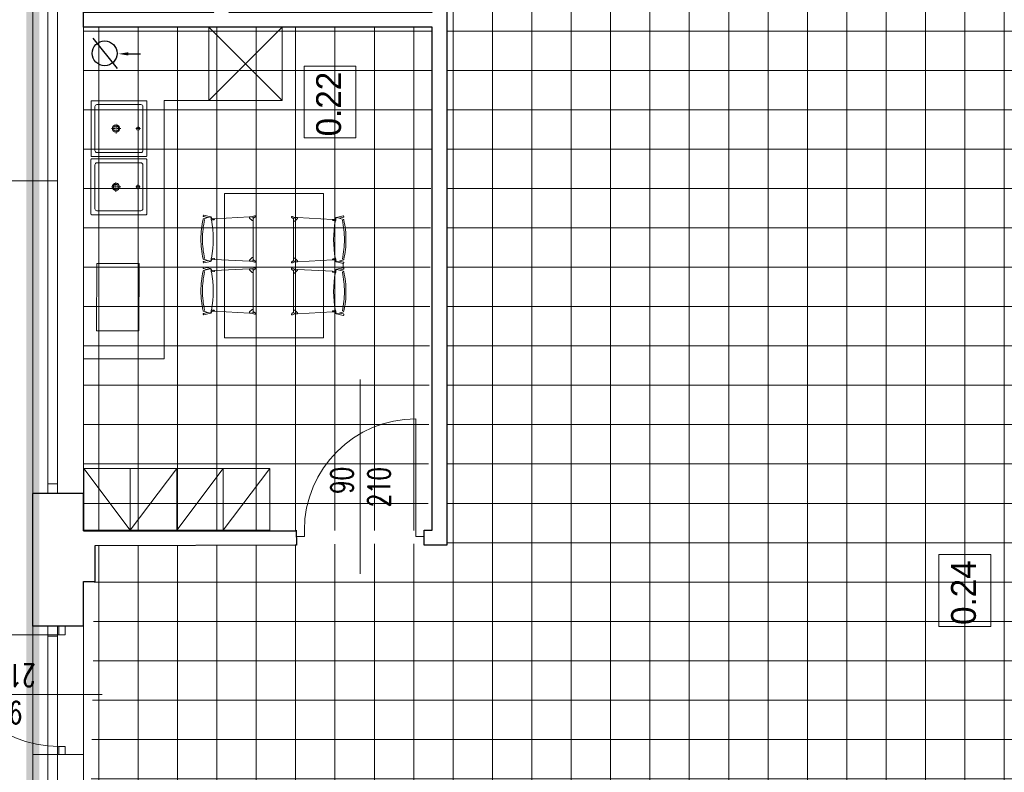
# Model space of a CAD drawing. Header units: millimetres. Extents: x -2948 to 78628, y 64669 to 215420.
# Tile 251 of 256: x 55035 to 55829, y 160952 to 161559. Entities that reach past the tile are written whole.
import ezdxf

# ---------------------------------------------------------------- set-up
doc = ezdxf.new("R2010")
doc.units = ezdxf.units.MM
for name, pattern in [('ACAD_ISO04W100', [30, 24, -3, 0, -3]), ('B0301', [25, 12.5, -6.25, 0, -6.25]), ('CENTER2', [1.125, 0.75, -0.125, 0.125, -0.125])]:
    doc.linetypes.add(name, pattern=pattern)
for name, color, linetype, lineweight in [('1_OPIS_OKNA', 60, 'Continuous', 13), ('meble inst', 240, 'Continuous', 5), ('NOWE SCIANY', 3, 'Continuous', 13), ('OPIS', 2, 'Continuous', 13), ('osie', 91, 'ACAD_ISO04W100', 5), ('pomiwszczenia', 95, 'Continuous', 20), ('POMOC', 1, 'Continuous', 13), ('SCIANY', 7, 'Continuous', 30), ('STOLARKA', 3, 'Continuous', 13), ('WYMIAR', 5, 'Continuous', 13), ('WYPOSAZENIE_SANITARNE', 122, 'Continuous', 5), ('ŚCIANY', 7, 'Continuous', 30)]:
    doc.layers.add(name, color=color, linetype=linetype, lineweight=lineweight)
for name, color, linetype in [('_POMOCNICZE', 252, 'Continuous'), ('C--L99b', 1, 'Continuous'), ('wymiary', 1, 'Continuous')]:
    doc.layers.add(name, color=color, linetype=linetype)
doc.styles.add('style2', font='romans.shx', dxfattribs={"width": 0.7})
doc.dimstyles.new('100', dxfattribs={"dimscale": 80, "dimtxt": 0.2, "dimasz": 0.2, "dimexe": 1.25, "dimexo": 0.625, "dimgap": 0.05, "dimtad": 1, "dimdec": 0, "dimdsep": 46, "dimlunit": 6, "dimtxsty": 'style2', "dimblk1": 'TICK', "dimblk2": 'TICK', "dimsah": 1, "dimcen": 0.2, "dimse1": 1, "dimse2": 1, "dimclrd": 256, "dimclrt": 2, "dimadec": 0, "dimazin": 0, "dimtfac": 1, "dimtdec": 0, "dimtix": 1, "dimtmove": 1, "dimatfit": 0, "dimldrblk": 'DOTSMALL', "dimfxl": 1, "dimtolj": 1, "dimtzin": 0, "dimarcsym": 0})
pattern_1 = [(270, (659746.15, 586523.536), (31.75, -6e-14), []), (360, (659746.15, 586523.536), (6e-14, 31.75), [])]

# ---------------------------------------------------------------- blocks, each defined once
blk = doc.blocks.new('umywalka Starck X 57x57 rzut')
for p, q in [((8123.9, 1956.5, 0), (8123.9, 1911.5, 0)), ((8125.9, 1958.5, 0), (8170.9, 1958.5, 0)), ((8172.9, 1956.5, 0), (8172.9, 1911.5, 0)), ((8125.9, 1909.5, 0), (8170.9, 1909.5, 0))]:
    blk.add_line(p, q)
at = {"elevation": 0}
blk.add_lwpolyline([(8176.9, 1961.8, 0.414214), (8176.2, 1962.5), (8120.6, 1962.5, 0.414214), (8119.9, 1961.8), (8119.9, 1906.2, 0.414214), (8120.6, 1905.5), (8176.2, 1905.5, 0.414214), (8176.9, 1906.2)], format="xyb", close=True, dxfattribs=at)
blk.add_circle((8148.4, 1953.5, 0), 1.75)
at = {"linetype": 'Continuous'}
for radius in [3.75, 2.6]:
    blk.add_circle((8148.4, 1931, 0), radius, dxfattribs=at)
for centre, start, end in [((8125.9, 1956.5, 0), 90, 180), ((8170.9, 1956.5, 0), 0, 90), ((8125.9, 1911.5, 0), 180, 270), ((8170.9, 1911.5, 0), 270, 0)]:
    blk.add_arc(centre, 2, start, end)
at = {"layer": 'osie', "linetype": 'CENTER2', "ltscale": 5}
for p, q in [((8150.7, 1953.5, 0), (8146, 1953.5, 0)), ((8148.4, 1955.9, 0), (8148.4, 1951.2, 0)), ((8148.4, 1935.9, 0), (8148.4, 1926.1, 0)), ((8143.3, 1931, 0), (8153.3, 1931, 0))]:
    blk.add_line(p, q, dxfattribs=at)
blk = doc.blocks.new('A$C25880EC6')
for p, q in [((22.7, 69.55), (24.18, 62.97)), ((24.06, 69.9), (25.01, 66.15)), ((26.22, 69.89), (24.27, 63.3)), ((67.14, 69.89), (69.08, 63.3)), ((69.3, 69.9), (68.34, 66.15)), ((70.66, 69.55), (69.18, 62.97)), ((75.03, 69.72), (70.68, 69.72)), ((75.05, 69.55), (76.53, 62.97)), ((76.41, 69.9), (77.36, 66.15)), ((78.57, 69.89), (76.63, 63.3)), ((119.49, 69.89), (121.43, 63.3)), ((121.65, 69.9), (120.7, 66.15)), ((123.01, 69.55), (121.53, 62.97)), ((24.98, 61.87), (25.62, 61.75)), ((26.28, 60.92), (26.18, 59.01)), ((27.2, 59.46), (27.33, 61.93)), ((27.33, 61.93), (27.33, 62.12)), ((66.03, 61.93), (66.03, 62.12)), ((66.15, 59.46), (66.03, 61.93)), ((67.08, 60.92), (67.18, 59.01)), ((68.38, 61.87), (67.74, 61.75)), ((77.33, 61.87), (77.97, 61.75)), ((78.63, 60.92), (78.53, 59.01)), ((79.55, 59.46), (79.68, 61.93)), ((79.68, 61.93), (79.68, 62.12)), ((118.38, 61.93), (118.38, 62.12)), ((118.51, 59.46), (118.38, 61.93)), ((119.43, 60.92), (119.53, 59.01)), ((120.73, 61.87), (120.09, 61.75)), ((0, -50), (0, 50)), ((0, 50), (145.71, 50)), ((26.18, 59.01), (24.38, 23.68)), ((26.21, 59.01), (26.68, 58.99)), ((67.14, 59.01), (66.68, 58.99)), ((67.18, 59.01), (68.98, 23.68)), ((78.53, 59.01), (76.73, 23.68)), ((78.56, 59.01), (79.03, 58.99)), ((119.5, 59.01), (119.03, 58.99)), ((119.53, 59.01), (121.33, 23.68)), ((145.71, -50), (145.71, 50)), ((23.23, 18.45), (24.24, 21.14)), ((24.38, 23.68), (24.25, 21.2)), ((24.38, 23.68), (25.18, 23.64)), ((24.38, 23.68), (25.18, 23.64)), ((25.52, 23.48), (27.93, 20.94)), ((25.52, 23.48), (27.93, 20.94)), ((28.06, 20.6), (28.06, 19.8)), ((28.06, 20.6), (28.06, 19.8)), ((65.29, 20.6), (65.29, 19.8)), ((65.29, 20.6), (65.29, 19.8)), ((67.84, 23.48), (65.43, 20.94)), ((67.84, 23.48), (65.43, 20.94)), ((68.98, 23.68), (68.18, 23.64)), ((68.98, 23.68), (68.18, 23.64)), ((68.98, 23.68), (69.11, 21.2)), ((70.13, 18.45), (69.12, 21.14)), ((75.58, 18.45), (76.59, 21.14)), ((76.73, 23.68), (76.6, 21.2)), ((76.73, 23.68), (77.53, 23.64)), ((76.73, 23.68), (77.53, 23.64)), ((77.87, 23.48), (80.28, 20.94)), ((77.87, 23.48), (80.28, 20.94)), ((80.42, 20.6), (80.42, 19.8)), ((80.42, 20.6), (80.42, 19.8)), ((117.64, 20.6), (117.64, 19.8)), ((117.64, 20.6), (117.64, 19.8)), ((120.19, 23.48), (117.78, 20.94)), ((120.19, 23.48), (117.78, 20.94)), ((121.33, 23.68), (120.53, 23.64)), ((121.33, 23.68), (120.53, 23.64)), ((121.33, 23.68), (121.46, 21.2)), ((122.48, 18.45), (121.47, 21.14)), ((24.45, 17.8), (25.77, 19.71)), ((25.94, 19.8), (28.06, 19.8)), ((28.06, 19.8), (46.68, 19.8)), ((65.29, 19.8), (46.68, 19.8)), ((67.42, 19.8), (65.29, 19.8)), ((68.9, 17.8), (67.58, 19.71)), ((76.8, 17.8), (78.13, 19.71)), ((78.29, 19.8), (80.42, 19.8)), ((80.42, 19.8), (99.03, 19.8)), ((117.64, 19.8), (99.03, 19.8)), ((119.77, 19.8), (117.64, 19.8)), ((121.26, 17.8), (119.93, 19.71)), ((23.86, -19.54), (24.87, -22.23)), ((25.09, -18.88), (26.41, -20.8)), ((69.54, -18.88), (68.22, -20.8)), ((70.77, -19.54), (69.75, -22.23)), ((76.21, -19.54), (77.23, -22.23)), ((77.44, -18.88), (78.76, -20.8)), ((121.89, -18.88), (120.57, -20.8)), ((123.12, -19.54), (122.11, -22.23)), ((25.02, -24.77), (24.89, -22.29)), ((25.02, -24.77), (25.81, -24.72)), ((25.02, -24.77), (25.81, -24.72)), ((26.81, -60.1), (25.02, -24.77)), ((26.15, -24.57), (28.56, -22.03)), ((26.15, -24.57), (28.56, -22.03)), ((26.57, -20.89), (28.7, -20.89)), ((28.7, -20.89), (47.31, -20.89)), ((28.7, -21.69), (28.7, -20.89)), ((28.7, -21.69), (28.7, -20.89)), ((65.93, -20.89), (47.31, -20.89)), ((68.05, -20.89), (65.93, -20.89)), ((65.93, -21.69), (65.93, -20.89)), ((65.93, -21.69), (65.93, -20.89)), ((68.48, -24.57), (66.07, -22.03)), ((68.48, -24.57), (66.07, -22.03)), ((67.81, -60.1), (69.61, -24.77)), ((69.61, -24.77), (68.81, -24.72)), ((69.61, -24.77), (68.81, -24.72)), ((69.61, -24.77), (69.74, -22.29)), ((77.37, -24.77), (77.24, -22.29)), ((77.37, -24.77), (78.17, -24.72)), ((77.37, -24.77), (78.17, -24.72)), ((79.17, -60.1), (77.37, -24.77)), ((78.5, -24.57), (80.91, -22.03)), ((78.5, -24.57), (80.91, -22.03)), ((78.93, -20.89), (81.05, -20.89)), ((81.05, -20.89), (99.67, -20.89)), ((81.05, -21.69), (81.05, -20.89)), ((81.05, -21.69), (81.05, -20.89)), ((118.28, -20.89), (99.67, -20.89)), ((120.4, -20.89), (118.28, -20.89)), ((118.28, -21.69), (118.28, -20.89)), ((118.28, -21.69), (118.28, -20.89)), ((120.83, -24.57), (118.42, -22.03)), ((120.83, -24.57), (118.42, -22.03)), ((120.17, -60.1), (121.96, -24.77)), ((121.96, -24.77), (121.17, -24.72)), ((121.96, -24.77), (121.17, -24.72)), ((121.96, -24.77), (122.09, -22.29)), ((145.71, -50), (0, -50)), ((23.34, -70.64), (24.81, -64.06)), ((24.69, -70.99), (25.65, -67.24)), ((26.85, -70.98), (24.91, -64.38)), ((25.61, -62.96), (26.25, -62.84)), ((26.91, -62.01), (26.81, -60.1)), ((26.85, -60.1), (27.31, -60.07)), ((27.84, -60.55), (27.96, -63.02)), ((27.96, -63.02), (27.96, -63.21)), ((66.79, -60.55), (66.66, -63.02)), ((66.66, -63.02), (66.66, -63.21)), ((67.78, -60.1), (67.31, -60.07)), ((67.72, -62.01), (67.81, -60.1)), ((67.77, -70.98), (69.72, -64.38)), ((69.01, -62.96), (68.37, -62.84)), ((69.94, -70.99), (68.98, -67.24)), ((71.29, -70.64), (69.81, -64.06)), ((75.69, -70.64), (77.17, -64.06)), ((77.04, -70.99), (78, -67.24)), ((79.2, -70.98), (77.26, -64.38)), ((77.97, -62.96), (78.61, -62.84)), ((79.26, -62.01), (79.17, -60.1)), ((79.2, -60.1), (79.66, -60.07)), ((80.19, -60.55), (80.32, -63.02)), ((80.32, -63.02), (80.32, -63.21)), ((119.14, -60.55), (119.02, -63.02)), ((119.02, -63.02), (119.02, -63.21)), ((120.13, -60.1), (119.67, -60.07)), ((120.07, -62.01), (120.17, -60.1)), ((120.13, -70.98), (122.07, -64.38)), ((121.37, -62.96), (120.73, -62.84)), ((122.29, -70.99), (121.33, -67.24)), ((123.64, -70.64), (122.17, -64.06))]:
    blk.add_line(p, q)
for centre, radius, start, end in [((23.38, 69.72), 0.7, 14.51051, 194.51051), ((26.92, 69.62), 0.756, 102.60488, 165.0833), ((46.68, -18.72), 91.28, 90, 102.60488), ((46.68, -20.27), 91.28, 90, 102.39438), ((46.68, -18.72), 91.28, 77.39512, 90), ((46.68, -20.27), 91.28, 77.60562, 90), ((66.43, 69.62), 0.756, 14.9167, 77.39512), ((69.98, 69.72), 0.7, 345.48949, 165.48949), ((75.73, 69.72), 0.7, 14.51051, 194.51051), ((79.28, 69.62), 0.756, 102.60488, 165.0833), ((99.03, -18.72), 91.28, 90, 102.60488), ((99.03, -20.27), 91.28, 90, 102.39438), ((99.03, -18.72), 91.28, 77.39512, 90), ((99.03, -20.27), 91.28, 77.60562, 90), ((118.78, 69.62), 0.756, 14.9167, 77.39512), ((122.33, 69.72), 0.7, 345.48949, 165.48949), ((24.75, 63.15), 0.5, 163.58601, 211.1782), ((27.33, 72.64), 10.44, 256.15037, 268.60301), ((25.48, 60.96), 0.8, 357.08601, 79.76954), ((46.68, 164.67), 104.55, 259.33383, 280.66617), ((66.03, 72.64), 10.44, 271.39699, 283.84963), ((67.88, 60.96), 0.8, 100.23046, 182.91399), ((68.6, 63.15), 0.5, 328.8218, 16.41399), ((77.11, 63.15), 0.5, 163.58601, 211.1782), ((79.68, 72.64), 10.44, 256.15037, 268.60301), ((77.83, 60.96), 0.8, 357.08601, 79.76954), ((99.03, 164.67), 104.55, 259.33383, 280.66617), ((118.38, 72.64), 10.44, 271.39699, 283.84963), ((120.23, 60.96), 0.8, 100.23046, 182.91399), ((120.95, 63.15), 0.5, 328.8218, 16.41399), ((26.7, 59.49), 0.5, 267.02978, 357.08601), ((66.65, 59.49), 0.5, 182.91399, 272.97022), ((79.05, 59.49), 0.5, 267.02978, 357.08601), ((119.01, 59.49), 0.5, 182.91399, 272.97022), ((24.05, 21.21), 0.2, 339.37718, 357.02978), ((25.15, 23.14), 0.5, 43.51489, 87.02978), ((25.15, 23.14), 0.5, 43.51489, 87.02978), ((27.56, 20.6), 0.5, 0, 43.51489), ((27.56, 20.6), 0.5, 0, 43.51489), ((65.79, 20.6), 0.5, 136.48511, 180), ((65.79, 20.6), 0.5, 136.48511, 180), ((68.2, 23.14), 0.5, 92.97022, 136.48511), ((68.2, 23.14), 0.5, 92.97022, 136.48511), ((69.3, 21.21), 0.2, 182.97022, 200.62282), ((76.4, 21.21), 0.2, 339.37718, 357.02978), ((77.5, 23.14), 0.5, 43.51489, 87.02978), ((77.5, 23.14), 0.5, 43.51489, 87.02978), ((79.92, 20.6), 0.5, 0, 43.51489), ((79.92, 20.6), 0.5, 0, 43.51489), ((118.14, 20.6), 0.5, 136.48511, 180), ((118.14, 20.6), 0.5, 136.48511, 180), ((120.56, 23.14), 0.5, 92.97022, 136.48511), ((120.56, 23.14), 0.5, 92.97022, 136.48511), ((121.66, 21.21), 0.2, 182.97022, 200.62282), ((23.88, 18.2), 0.7, 155.87708, 324.97136), ((25.94, 19.6), 0.2, 90, 145.09695), ((67.42, 19.6), 0.2, 34.90305, 90), ((69.48, 18.2), 0.7, 215.02864, 24.12292), ((76.23, 18.2), 0.7, 155.87708, 324.97136), ((78.29, 19.6), 0.2, 90, 145.09695), ((119.77, 19.6), 0.2, 34.90305, 90), ((121.83, 18.2), 0.7, 215.02864, 24.12292), ((24.51, -19.29), 0.7, 35.02864, 204.12292), ((70.11, -19.29), 0.7, 335.87708, 144.97136), ((76.87, -19.29), 0.7, 35.02864, 204.12292), ((122.47, -19.29), 0.7, 335.87708, 144.97136), ((24.69, -22.3), 0.2, 2.97022, 20.62282), ((25.79, -24.23), 0.5, 272.97022, 316.48511), ((25.79, -24.23), 0.5, 272.97022, 316.48511), ((26.57, -20.69), 0.2, 214.90305, 270), ((28.2, -21.69), 0.5, 316.48511, 0), ((28.2, -21.69), 0.5, 316.48511, 0), ((66.43, -21.69), 0.5, 180, 223.51489), ((66.43, -21.69), 0.5, 180, 223.51489), ((68.05, -20.69), 0.2, 270, 325.09695), ((68.84, -24.23), 0.5, 223.51489, 267.02978), ((68.84, -24.23), 0.5, 223.51489, 267.02978), ((69.94, -22.3), 0.2, 159.37718, 177.02978), ((77.04, -22.3), 0.2, 2.97022, 20.62282), ((78.14, -24.23), 0.5, 272.97022, 316.48511), ((78.14, -24.23), 0.5, 272.97022, 316.48511), ((78.93, -20.69), 0.2, 214.90305, 270), ((80.55, -21.69), 0.5, 316.48511, 0), ((80.55, -21.69), 0.5, 316.48511, 0), ((118.78, -21.69), 0.5, 180, 223.51489), ((118.78, -21.69), 0.5, 180, 223.51489), ((120.4, -20.69), 0.2, 270, 325.09695), ((121.19, -24.23), 0.5, 223.51489, 267.02978), ((121.19, -24.23), 0.5, 223.51489, 267.02978), ((122.29, -22.3), 0.2, 159.37718, 177.02978), ((25.39, -64.24), 0.5, 148.8218, 196.41399), ((27.96, -73.73), 10.44, 91.39699, 103.84963), ((26.11, -62.05), 0.8, 280.23046, 2.91399), ((27.34, -60.57), 0.5, 2.91399, 92.97022), ((47.31, -165.76), 104.55, 79.33383, 100.66617), ((67.29, -60.57), 0.5, 87.02978, 177.08601), ((66.66, -73.73), 10.44, 76.15037, 88.60301), ((68.52, -62.05), 0.8, 177.08601, 259.76954), ((69.24, -64.24), 0.5, 343.58601, 31.1782), ((77.74, -64.24), 0.5, 148.8218, 196.41399), ((80.32, -73.73), 10.44, 91.39699, 103.84963), ((78.46, -62.05), 0.8, 280.23046, 2.91399), ((79.69, -60.57), 0.5, 2.91399, 92.97022), ((99.67, -165.76), 104.55, 79.33383, 100.66617), ((119.64, -60.57), 0.5, 87.02978, 177.08601), ((119.02, -73.73), 10.44, 76.15037, 88.60301), ((120.87, -62.05), 0.8, 177.08601, 259.76954), ((121.59, -64.24), 0.5, 343.58601, 31.1782), ((24.01, -70.81), 0.7, 165.48949, 345.48949), ((27.56, -70.71), 0.756, 194.9167, 257.39512), ((47.31, 17.63), 91.28, 257.39512, 270), ((47.31, 19.18), 91.28, 257.60562, 270), ((47.31, 19.18), 91.28, 270, 282.39438), ((47.31, 17.63), 91.28, 270, 282.60488), ((67.07, -70.71), 0.756, 282.60488, 345.0833), ((70.61, -70.81), 0.7, 194.51051, 14.51051), ((76.37, -70.81), 0.7, 165.48949, 345.48949), ((79.91, -70.71), 0.756, 194.9167, 257.39512), ((99.67, 17.63), 91.28, 257.39512, 270), ((99.67, 19.18), 91.28, 257.60562, 270), ((99.67, 19.18), 91.28, 270, 282.39438), ((99.67, 17.63), 91.28, 270, 282.60488), ((119.42, -70.71), 0.756, 282.60488, 345.0833), ((122.97, -70.81), 0.7, 194.51051, 14.51051)]:
    blk.add_arc(centre, radius, start, end)
at = {"extrusion": (0, 0, -1)}
for centre, major_axis, ratio, start_param, end_param in [((24.98, 62.97), (0, 1.1), 0.727273, 3.141593, 4.712389), ((24.94, 63.6), (0, 1.1), 0.727273, 3.281456, 4.018429), ((27.02, 62.12), (0.305, 0), 0.306923, -1.406459, 0.051116), ((77.33, 62.97), (0, 1.1), 0.727273, 3.141593, 4.712389), ((77.29, 63.6), (0, 1.1), 0.727273, 3.281456, 4.018429), ((79.38, 62.12), (0.305, 0), 0.306923, -1.406459, 0.051116), ((25.2, 20.77), (-0.778, 0.778), 0.727273, 3.663256, 4.730066), ((68.16, 20.76), (0.736, 0.817), 0.727273, 0.765622, 1.588473), ((77.55, 20.77), (-0.778, 0.778), 0.727273, 3.663256, 4.730066), ((120.51, 20.76), (0.736, 0.817), 0.727273, 0.765622, 1.588473), ((25.83, -21.85), (0.736, 0.817), 0.727273, 3.907214, 4.730066), ((68.79, -21.86), (-0.778, 0.778), 0.727273, 0.521663, 1.588473), ((78.19, -21.85), (0.736, 0.817), 0.727273, 3.907214, 4.730066), ((121.15, -21.86), (-0.778, 0.778), 0.727273, 0.521663, 1.588473), ((66.97, -63.21), (-0.305, 0), 0.306923, -1.406459, 0.051116), ((69.01, -64.06), (0, 1.1), 0.727273, 0, 1.570796), ((69.05, -64.69), (0, 1.1), 0.727273, 0.139864, 0.876837), ((119.32, -63.21), (-0.305, 0), 0.306923, -1.406459, 0.051116), ((121.37, -64.06), (0, 1.1), 0.727273, 0, 1.570796), ((121.4, -64.69), (0, 1.1), 0.727273, 0.139864, 0.876837)]:
    blk.add_ellipse(centre, major_axis=major_axis, ratio=ratio, start_param=start_param, end_param=end_param, dxfattribs=at)
for centre, major_axis, ratio, start_param, end_param in [((66.33, 62.12), (-0.305, 0), 0.306923, -1.406459, 0.051116), ((68.38, 62.97), (0, 1.1), 0.727273, 3.141593, 4.712389), ((68.41, 63.6), (0, 1.1), 0.727273, 3.281456, 4.018429), ((118.68, 62.12), (-0.305, 0), 0.306923, -1.406459, 0.051116), ((120.73, 62.97), (0, 1.1), 0.727273, 3.141593, 4.712389), ((120.77, 63.6), (0, 1.1), 0.727273, 3.281456, 4.018429), ((25.2, 20.76), (-0.736, 0.817), 0.727273, 0.765622, 1.588473), ((68.16, 20.77), (0.778, 0.778), 0.727273, 3.663256, 4.730066), ((77.55, 20.76), (-0.736, 0.817), 0.727273, 0.765622, 1.588473), ((120.51, 20.77), (0.778, 0.778), 0.727273, 3.663256, 4.730066), ((25.83, -21.86), (0.778, 0.778), 0.727273, 0.521663, 1.588473), ((68.79, -21.85), (-0.736, 0.817), 0.727273, 3.907214, 4.730066), ((78.18, -21.86), (0.778, 0.778), 0.727273, 0.521663, 1.588473), ((121.15, -21.85), (-0.736, 0.817), 0.727273, 3.907214, 4.730066), ((25.61, -64.06), (0, 1.1), 0.727273, 0, 1.570796), ((25.58, -64.69), (0, 1.1), 0.727273, 0.139864, 0.876837), ((27.66, -63.21), (0.305, 0), 0.306923, -1.406459, 0.051116), ((77.97, -64.06), (0, 1.1), 0.727273, 0, 1.570796), ((77.93, -64.69), (0, 1.1), 0.727273, 0.139864, 0.876837), ((80.01, -63.21), (0.305, 0), 0.306923, -1.406459, 0.051116)]:
    blk.add_ellipse(centre, major_axis=major_axis, ratio=ratio, start_param=start_param, end_param=end_param)
blk = doc.blocks.new('TICK')
at = {"color": 5}
for p, q in [((0, -0.75), (0, 0.75)), ((-1, 0), (1, 0))]:
    blk.add_line(p, q, dxfattribs=at)
at = {"const_width": 0.1}
blk.add_lwpolyline([(-0.354, -0.354), (0.354, 0.354)], dxfattribs=at)
blk = doc.blocks.new('*D1912')
at = {"layer": 'Defpoints', "color": 0, "ltscale": 2, "transparency": 16777216}
for p in [(54359.15, 161146.64), (55095.89, 161146.64), (55095.99, 160537.62)]:
    blk.add_point(p, dxfattribs=at)
at = {"layer": 'WYMIAR', "lineweight": -2, "ltscale": 2, "transparency": 16777216}
blk.add_line((54359.15, 160553.62), (54359.15, 161130.64), dxfattribs=at)
at = {"layer": 'WYMIAR', "lineweight": -2, "ltscale": 2, "transparency": 16777216, "xscale": 16, "yscale": 16, "zscale": 16}
for p, rotation in [((54359.15, 161146.64), 90), ((54359.15, 160537.62), 270)]:
    blk.add_blockref('TICK', p, dxfattribs=dict(at, rotation=rotation))
at = {"layer": 'WYMIAR', "color": 2, "ltscale": 2, "transparency": 16777216, "insert": (54347.15, 160842.13), "char_height": 16, "attachment_point": 5, "rotation": 90, "style": 'style2'}
blk.add_mtext('\\A1;609', dxfattribs=at)
blk = doc.blocks.new('_DotSmall')
at = {"layer": 'OPIS', "color": 0, "const_width": 0.5}
blk.add_lwpolyline([(-0.0625, 0, 1), (0.0625, 0, 1)], format="xyb", close=True, dxfattribs=at)
blk = doc.blocks.new('*D1913')
at = {"layer": 'Defpoints', "color": 0, "ltscale": 2, "transparency": 16777216}
for p in [(54359.15, 161146.62), (55095.96, 161146.62), (55095.96, 161134.64)]:
    blk.add_point(p, dxfattribs=at)
at = {"layer": 'WYMIAR', "lineweight": -2, "ltscale": 2, "transparency": 16777216}
for p, q in [((54359.15, 161162.62), (54359.15, 161178.62)), ((54359.15, 161134.64), (54359.15, 161146.62)), ((54359.15, 161118.64), (54359.15, 161102.64))]:
    blk.add_line(p, q, dxfattribs=at)
at = {"layer": 'WYMIAR', "lineweight": -2, "ltscale": 2, "transparency": 16777216, "xscale": 16, "yscale": 16, "zscale": 16}
for p, rotation in [((54359.15, 161146.62), 270), ((54359.15, 161134.64), 90)]:
    blk.add_blockref('TICK', p, dxfattribs=dict(at, rotation=rotation))
at = {"layer": 'WYMIAR', "color": 2, "ltscale": 2, "transparency": 16777216, "insert": (54347.15, 161140.63), "char_height": 16, "attachment_point": 5, "rotation": 90, "style": 'style2'}
blk.add_mtext('\\A1;12', dxfattribs=at)
blk = doc.blocks.new('*D1914')
at = {"layer": 'Defpoints', "color": 0, "ltscale": 2, "transparency": 16777216}
for p in [(54359.15, 161708.62), (55091.46, 161708.62), (55086.96, 161146.62)]:
    blk.add_point(p, dxfattribs=at)
at = {"layer": 'WYMIAR', "lineweight": -2, "ltscale": 2, "transparency": 16777216}
blk.add_line((54359.15, 161162.62), (54359.15, 161692.62), dxfattribs=at)
at = {"layer": 'WYMIAR', "lineweight": -2, "ltscale": 2, "transparency": 16777216, "xscale": 16, "yscale": 16, "zscale": 16}
for p, rotation in [((54359.15, 161708.62), 90), ((54359.15, 161146.62), 270)]:
    blk.add_blockref('TICK', p, dxfattribs=dict(at, rotation=rotation))
at = {"layer": 'WYMIAR', "color": 2, "ltscale": 2, "transparency": 16777216, "insert": (54347.15, 161427.62), "char_height": 16, "attachment_point": 5, "rotation": 90, "style": 'style2'}
blk.add_mtext('\\A1;562', dxfattribs=at)

msp = doc.modelspace()

# ---------------------------------------------------------------- hatches: boundary and pattern name
at = {"layer": '_POMOCNICZE', "lineweight": 13, "true_color": 0x139b48, "extrusion": (-8.85905e-08, -2.09366e-08, 1)}
h = msp.add_hatch(dxfattribs=at)
h.set_pattern_fill('ANSI37', color=114, scale=10, angle=135)
h.set_pattern_definition(pattern_1)
h.paths.add_polyline_path([(56247.96, 161710.62), (55379.99, 161710.62), (55379.97, 161135.14), (56247.96, 161136.94)])
at = {"layer": '_POMOCNICZE', "lineweight": 13, "true_color": 0x2893f0, "extrusion": (-8.85905e-08, -2.09366e-08, 1)}
h = msp.add_hatch(dxfattribs=at)
h.set_pattern_fill('ANSI37', color=150, scale=10, angle=135)
h.set_pattern_definition(pattern_1)
h.paths.add_polyline_path([(55367.97, 161553.02), (55086.96, 161553.02), (55086.96, 161146.62), (55364.75, 161147.03)])
at = {"layer": '_POMOCNICZE', "lineweight": 13, "true_color": 0x139b48, "extrusion": (-8.85905e-08, -2.09366e-08, 1)}
h = msp.add_hatch(dxfattribs=at)
h.set_pattern_fill('ANSI37', color=114, scale=10, angle=135)
h.set_pattern_definition(pattern_1)
h.paths.add_polyline_path([(56247.96, 161141.88), (55095.96, 161134.64), (55086.96, 160543.62), (56247.96, 160537.62)])

# ---------------------------------------------------------------- linework, layer by layer
for p, q in [((55094.3, 161544), (55114.01, 161519.75)), ((55122.9, 161531.46), (55132.76, 161531.46))]:
    msp.add_line(p, q)
msp.add_circle((55103.88, 161531.87), 10)
msp.add_solid([(55122.9, 161530.14), (55122.9, 161532.77), (55115.02, 161531.46)])
at = {"layer": '1_OPIS_OKNA'}
msp.add_line((55065.96, 161429.12), (54930.4, 161429.12), dxfattribs=at)
at = {"layer": 'C--L99b', "color": 12, "linetype": 'B0301', "true_color": 0xdb0000, "const_width": 10.37}
msp.add_lwpolyline([(55045.96, 162958.62), (55045.96, 159906.62)], dxfattribs=at)
at = {"layer": 'meble inst', "lineweight": 5, "ltscale": 0.02}
for p, q in [((55247.06, 161493.82), (55187.85, 161553.02)), ((55247.06, 161553.02), (55187.85, 161493.82)), ((55152, 161493.82), (55152, 161285.46)), ((55247.06, 161493.82), (55152, 161493.82)), ((55152, 161285.46), (55086.97, 161285.46))]:
    msp.add_line(p, q, dxfattribs=at)
msp.add_lwpolyline([(55187.85, 161493.82), (55187.85, 161553.02), (55247.06, 161553.02), (55247.06, 161493.82), (55187.85, 161493.82)], dxfattribs=at)
at = {"layer": 'meble inst', "ltscale": 0.02}
msp.add_lwpolyline([(55131.45, 161308.03), (55097.45, 161308.03), (55097.55, 161362.19), (55131.84, 161362.19)], close=True, dxfattribs=at)
at = {"layer": 'NOWE SCIANY'}
for p, q in [((55310, 161268.59), (55310, 161112.03)), ((55265, 161142.03), (55258.5, 161142.03)), ((55265, 161147.03), (55265, 161142.03)), ((55355, 161147.03), (55355, 161142.03)), ((55361.5, 161142.03), (55355, 161142.03)), ((55368, 161147.03), (55361.5, 161147.03)), ((55066.96, 161069.15), (55066.96, 161062.65)), ((55066.96, 161062.65), (55071.96, 161062.65)), ((54945.4, 161014.65), (55101.96, 161014.65)), ((55066.96, 160972.65), (55071.96, 160972.65)), ((55066.96, 160972.65), (55066.96, 160966.15))]:
    msp.add_line(p, q, dxfattribs=at)
at = {"layer": 'NOWE SCIANY', "ltscale": 2}
for p, q in [((55355, 161147.03), (55355, 161237.03)), ((55066.96, 161062.65), (54976.96, 161062.65))]:
    msp.add_line(p, q, dxfattribs=at)
at = {"layer": 'NOWE SCIANY'}
for points in [[(55258.49, 161146.62), (55095.96, 161146.62), (55095.96, 161146.62)], [(55258.5, 161142.03), (55258.5, 161147.03), (55258.5, 161135.03)], [(55095.96, 161134.62), (55258.5, 161135.03)], [(55086.96, 160966.15), (55045.96, 160966.15)]]:
    msp.add_lwpolyline(points, dxfattribs=at)
at = {"layer": 'NOWE SCIANY', "lineweight": 5}
msp.add_lwpolyline([(55361.5, 161142.03), (55361.5, 161136.03), (55361.5, 161147.03)], dxfattribs=at)
at = {"layer": 'NOWE SCIANY', "ltscale": 2}
for points in [[(55361.5, 161147.03), (55361.5, 161135.03), (55361.5, 161135.03)], [(55066.96, 161069.62), (55045.96, 161069.62), (55086.96, 161069.62)], [(55071.96, 161062.65), (55071.96, 161069.62)], [(55071.96, 160972.65), (55071.96, 160966.15)]]:
    msp.add_lwpolyline(points, dxfattribs=at)
for centre, start, end in [((55355, 161147.03), 90, 180), ((55066.96, 161062.65), 180, 270)]:
    msp.add_arc(centre, 90, start, end, dxfattribs=at)
at = {"layer": 'pomiwszczenia'}
for points in [[(55264.77, 161463.71), (55264.77, 161521.61), (55306.46, 161521.61), (55306.46, 161463.71)], [(55776.79, 161069.53), (55776.79, 161127.42), (55818.47, 161127.42), (55818.47, 161069.53)]]:
    msp.add_lwpolyline(points, close=True, dxfattribs=at)
at = {"layer": 'POMOC'}
for p, q in [((55045.96, 161176.62), (55045.96, 161681.62)), ((55086.96, 161681.62), (55086.96, 161176.62)), ((55045.96, 160564.62), (55045.96, 161069.62)), ((55086.96, 161069.62), (55086.96, 160564.62))]:
    msp.add_line(p, q, dxfattribs=at)
at = {"layer": 'SCIANY', "ltscale": 2}
for points in [[(55361.5, 161135.03), (55361.5, 161147.03), (55367.97, 161147.03), (55367.97, 161553.02), (55086.96, 161553.02), (55086.96, 161565.02), (55191.97, 161565.02), (55191.97, 161568.28), (55203.97, 161568.28), (55203.97, 161565.02), (55367.97, 161565.02), (55367.97, 161570.02), (55379.97, 161570.02), (55379.97, 161135.14), (55361.5, 161135.03)], [(55095.96, 161146.62), (55258.49, 161146.62), (55258.5, 161136.03), (55258.5, 161135.03), (55095.96, 161134.62)]]:
    msp.add_lwpolyline(points, dxfattribs=at)
at = {"layer": 'STOLARKA'}
for p, q in [((55057.96, 161176.62), (55057.96, 161681.62)), ((55065.96, 161176.62), (55065.96, 161681.62)), ((55057.96, 161184.62), (55065.96, 161184.62)), ((55057.96, 160564.62), (55057.96, 161069.62)), ((55065.96, 160564.62), (55065.96, 161069.62)), ((55057.96, 161061.62), (55065.96, 161061.62))]:
    msp.add_line(p, q, dxfattribs=at)
at = {"layer": 'wymiary', "lineweight": 5}
for p, q in [((55087, 161197.03), (55124.5, 161147.03)), ((55124.5, 161147.03), (55162, 161197.03)), ((55162, 161147.03), (55199.5, 161197.03)), ((55199.5, 161147.03), (55237, 161197.03))]:
    msp.add_line(p, q, dxfattribs=at)
for points in [[(55124.5, 161197.03), (55087, 161197.03), (55087, 161147.03), (55124.5, 161147.03)], [(55162, 161147.03), (55124.5, 161147.03), (55124.5, 161197.03), (55162, 161197.03)], [(55162, 161147.03), (55124.5, 161147.03), (55124.5, 161197.03), (55162, 161197.03)], [(55199.5, 161147.03), (55162, 161147.03), (55162, 161197.03), (55199.5, 161197.03)], [(55237, 161147.03), (55199.5, 161147.03), (55199.5, 161197.03), (55237, 161197.03)]]:
    msp.add_lwpolyline(points, close=True, dxfattribs=at)
at = {"layer": 'ŚCIANY', "ltscale": 2}
for p, q in [((55045.96, 161069.62), (55045.96, 161176.62)), ((55080.96, 161176.62), (55045.96, 161176.62)), ((55086.96, 161176.62), (55045.96, 161176.62)), ((55086.96, 161146.62), (55086.96, 161176.62)), ((55086.96, 161146.62), (55095.96, 161146.62)), ((55095.96, 161134.62), (55095.96, 161105.62)), ((55086.96, 161069.62), (55086.96, 161105.62)), ((55086.96, 161105.62), (55095.96, 161105.62)), ((55080.96, 161069.62), (55045.96, 161069.62)), ((55086.96, 161069.62), (55045.96, 161069.62))]:
    msp.add_line(p, q, dxfattribs=at)

# ---------------------------------------------------------------- block references
at = {"layer": 'meble inst', "lineweight": 5, "ltscale": 0.02, "xscale": -0.8000000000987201, "yscale": 0.8000000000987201, "zscale": 0.8000000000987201, "rotation": 270}
msp.add_blockref('A$C25880EC6', (55240.5, 161302.32), dxfattribs=at)
at = {"layer": 'WYPOSAZENIE_SANITARNE', "extrusion": (0, 0, -1), "xscale": 0.7894736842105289, "yscale": 0.7894736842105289, "zscale": -0.7894736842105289, "rotation": 90.00001090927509}
for p in [(-53588.61, 155038.24, 0.02), (-53588.53, 154991.24, 0.02)]:
    msp.add_blockref('umywalka Starck X 57x57 rzut', p, dxfattribs=at)

# ---------------------------------------------------------------- texts
at = {"layer": 'NOWE SCIANY', "linetype": 'Continuous', "ltscale": 0.2, "char_height": 18, "width": 280.1371, "attachment_point": 9, "style": 'style2'}
for insert, rotation in [((55334.29, 161198.13), 89.99152), ((55015.86, 161038.94), 179.99152)]:
    msp.add_mtext('90\\P210', dxfattribs=dict(at, insert=insert, rotation=rotation))
at = {"layer": 'pomiwszczenia', "char_height": 20, "attachment_point": 5, "rotation": 90}
for s, insert in [('0.22', (55284.66, 161490.94)), ('0.24', (55796.68, 161096.76))]:
    msp.add_mtext_dynamic_manual_height_columns(s, width=0.7657, gutter_width=4.5, heights=[0], dxfattribs=dict(at, insert=insert))

# ---------------------------------------------------------------- dimensions: what is measured, and where the dimension line sits
at = {"layer": 'WYMIAR', "ltscale": 2}
for base, p1, p2, picture, middle in [((54359.15, 161708.62), (55086.96, 161146.62), (55091.46, 161708.62), '*D1914', (54347.15, 161427.62)), ((54359.15, 161146.62), (55095.96, 161134.64), (55095.96, 161146.62), '*D1913', (54347.15, 161140.63)), ((54359.15, 161146.64), (55095.99, 160537.62), (55095.89, 161146.64), '*D1912', (54347.15, 160842.13))]:
    dim = msp.add_linear_dim(base=base, p1=p1, p2=p2, angle=90, dimstyle='100', dxfattribs=at)
    dim.commit()
    dim.dimension.update_dxf_attribs({"geometry": picture, "text_midpoint": middle})

doc.saveas('drawing.dxf')
